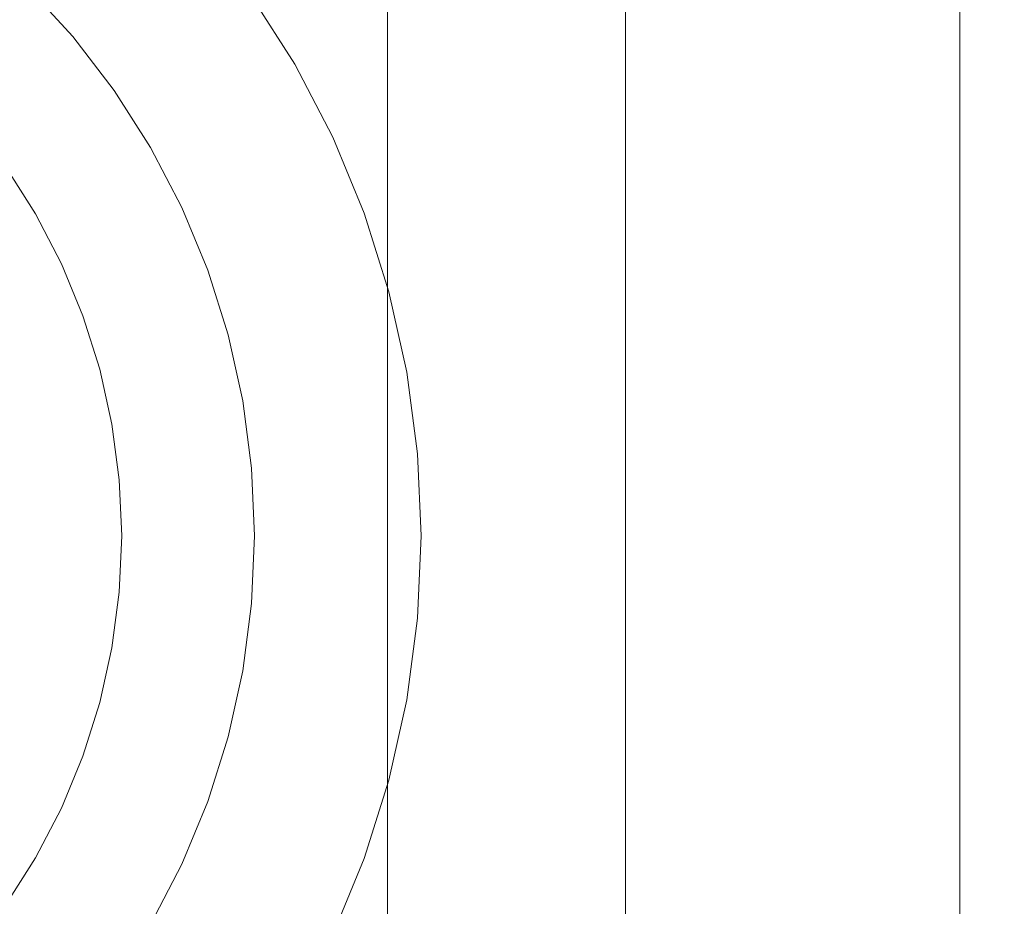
# Model space of a CAD drawing. Header units: millimetres. Extents: x -148 to 148, y -92 to 92.
# Tile 33 of 49: x 98 to 113, y -69 to -56. Entities that reach past the tile are written whole.
import ezdxf

# ---------------------------------------------------------------- set-up
doc = ezdxf.new("R2010")
doc.units = ezdxf.units.MM
doc.header["$LTSCALE"] = 25.4
doc.layers.add('Lighting-Moving Light', color=7, linetype='Continuous', lineweight=5, true_color=0x000000)

# ---------------------------------------------------------------- blocks, each defined once
blk = doc.blocks.new('Group-1')
at = {"layer": 'Lighting-Moving Light', "color": 7, "linetype": 'Continuous', "lineweight": 5, "transparency": 33554687}
for points, invisible_edges in [([(-1900.624, -1384.88, -99.966), (-1909.124, -1376.38, -108.466), (-1909.124, -1209.38, -108.466), (-1900.624, -1200.88, -99.966)], 8), ([(-1900.623, -1200.88, -99.965), (-1900.623, -1384.88, -99.965), (-1900.624, -1384.88, -99.966)], 8), ([(-1900.624, -1200.88, -99.966), (-1900.623, -1200.88, -99.965), (-1900.624, -1384.88, -99.966)], 10), ([(-1900.623, -1200.88, -21.465), (-1900.623, -1384.88, -21.465), (-1900.623, -1243.669, -47.544), (-1900.623, -1216.036, -47.544)], 10), ([(-1900.623, -1342.091, -77.387), (-1900.623, -1369.725, -77.387), (-1900.623, -1384.88, -99.965), (-1900.623, -1200.88, -99.965)], 10), ([(-1900.623, -1342.091, -47.544), (-1900.623, -1243.669, -77.387), (-1900.623, -1243.669, -47.544), (-1900.623, -1384.88, -21.465)], 13), ([(-1896.102, -1369.685, -77.387), (-1900.623, -1369.725, -77.387), (-1900.623, -1342.091, -77.387), (-1893.791, -1341.972, -77.387)], 8), ([(-1893.791, -1341.972, -47.544), (-1900.623, -1342.091, -47.544), (-1900.623, -1369.725, -47.544), (-1896.102, -1369.685, -47.544)], 8), ([(-1900.623, -1384.88, -21.465), (-1900.623, -1369.725, -47.544), (-1900.623, -1342.091, -47.544)], 9), ([(-1914.593, -1345.412, -16.465), (-1913.624, -1346.156, -16.465), (-1912.724, -1346.981, -16.465), (-1922.623, -1356.88, -16.465)], 12), ([(-1912.724, -1346.981, -16.465), (-1911.899, -1347.881, -16.465), (-1911.155, -1348.85, -16.465), (-1922.623, -1356.88, -16.465)], 12), ([(-1911.899, -1347.881, -16.465), (-1912.724, -1346.981, -16.465), (-1914.472, -1348.728, -1.637), (-1913.792, -1349.47, -1.637)], 10), ([(-1911.155, -1348.85, -16.465), (-1911.899, -1347.881, -16.465), (-1913.792, -1349.47, -1.637), (-1913.18, -1350.268, -1.637)], 10), ([(-1914.571, -1348.828, -1.162), (-1913.9, -1349.561, -1.162), (-1913.854, -1349.522, -1.316), (-1914.529, -1348.786, -1.316)], 15), ([(-1914.529, -1348.786, -1.316), (-1913.854, -1349.522, -1.316), (-1913.818, -1349.492, -1.475), (-1914.496, -1348.752, -1.475)], 15), ([(-1914.496, -1348.752, -1.475), (-1913.818, -1349.492, -1.475), (-1913.792, -1349.47, -1.637), (-1914.472, -1348.728, -1.637)], 11), ([(-1911.155, -1348.85, -16.465), (-1910.499, -1349.88, -16.465), (-1909.935, -1350.964, -16.465), (-1922.623, -1356.88, -16.465)], 12), ([(-1914.683, -1348.939, -0.872), (-1914.021, -1349.662, -0.872), (-1913.956, -1349.607, -1.014), (-1914.623, -1348.88, -1.014)], 15), ([(-1914.623, -1348.88, -1.014), (-1913.956, -1349.607, -1.014), (-1913.9, -1349.561, -1.162), (-1914.571, -1348.828, -1.162)], 15), ([(-1910.499, -1349.88, -16.465), (-1911.155, -1348.85, -16.465), (-1913.18, -1350.268, -1.637), (-1912.639, -1351.116, -1.637)], 10), ([(-1914.826, -1349.083, -0.611), (-1914.176, -1349.792, -0.611), (-1914.094, -1349.723, -0.737), (-1914.75, -1349.007, -0.737)], 15), ([(-1914.75, -1349.007, -0.737), (-1914.094, -1349.723, -0.737), (-1914.021, -1349.662, -0.872), (-1914.683, -1348.939, -0.872)], 15), ([(-1914.998, -1349.255, -0.387), (-1914.362, -1349.948, -0.387), (-1914.266, -1349.867, -0.494), (-1914.909, -1349.165, -0.494)], 15), ([(-1914.909, -1349.165, -0.494), (-1914.266, -1349.867, -0.494), (-1914.176, -1349.792, -0.611), (-1914.826, -1349.083, -0.611)], 15), ([(-1915.193, -1349.45, -0.206), (-1914.574, -1350.126, -0.206), (-1914.465, -1350.035, -0.291), (-1915.093, -1349.35, -0.291)], 15), ([(-1915.093, -1349.35, -0.291), (-1914.465, -1350.035, -0.291), (-1914.362, -1349.948, -0.387), (-1914.998, -1349.255, -0.387)], 15), ([(-1915.298, -1349.555, -0.134), (-1914.688, -1350.222, -0.134), (-1914.574, -1350.126, -0.206), (-1915.193, -1349.45, -0.206)], 15), ([(-1913.854, -1349.522, -1.316), (-1913.246, -1350.314, -1.316), (-1913.208, -1350.287, -1.475), (-1913.818, -1349.492, -1.475)], 15), ([(-1913.818, -1349.492, -1.475), (-1913.208, -1350.287, -1.475), (-1913.18, -1350.268, -1.637), (-1913.792, -1349.47, -1.637)], 11), ([(-1914.094, -1349.723, -0.737), (-1913.503, -1350.494, -0.737), (-1913.424, -1350.439, -0.872), (-1914.021, -1349.662, -0.872)], 15), ([(-1914.021, -1349.662, -0.872), (-1913.424, -1350.439, -0.872), (-1913.355, -1350.39, -1.014), (-1913.956, -1349.607, -1.014)], 15), ([(-1913.956, -1349.607, -1.014), (-1913.355, -1350.39, -1.014), (-1913.295, -1350.349, -1.162), (-1913.9, -1349.561, -1.162)], 15), ([(-1913.9, -1349.561, -1.162), (-1913.295, -1350.349, -1.162), (-1913.246, -1350.314, -1.316), (-1913.854, -1349.522, -1.316)], 15), ([(-1914.266, -1349.867, -0.494), (-1913.686, -1350.622, -0.494), (-1913.59, -1350.555, -0.611), (-1914.176, -1349.792, -0.611)], 15), ([(-1914.176, -1349.792, -0.611), (-1913.59, -1350.555, -0.611), (-1913.503, -1350.494, -0.737), (-1914.094, -1349.723, -0.737)], 15), ([(-1914.465, -1350.035, -0.291), (-1913.9, -1350.772, -0.291), (-1913.789, -1350.695, -0.387), (-1914.362, -1349.948, -0.387)], 15), ([(-1914.362, -1349.948, -0.387), (-1913.789, -1350.695, -0.387), (-1913.686, -1350.622, -0.494), (-1914.266, -1349.867, -0.494)], 15), ([(-1909.935, -1350.964, -16.465), (-1910.499, -1349.88, -16.465), (-1912.639, -1351.116, -1.637), (-1912.175, -1352.008, -1.637)], 10), ([(-1914.574, -1350.126, -0.206), (-1914.016, -1350.853, -0.206), (-1913.9, -1350.772, -0.291), (-1914.465, -1350.035, -0.291)], 15), ([(-1914.806, -1350.321, -0.074), (-1914.264, -1351.027, -0.074), (-1914.138, -1350.939, -0.134), (-1914.688, -1350.222, -0.134)], 15), ([(-1914.688, -1350.222, -0.134), (-1914.138, -1350.939, -0.134), (-1914.016, -1350.853, -0.206), (-1914.574, -1350.126, -0.206)], 15), ([(-1914.927, -1350.422, -0.027), (-1914.394, -1351.118, -0.027), (-1914.264, -1351.027, -0.074), (-1914.806, -1350.321, -0.074)], 15), ([(-1913.424, -1350.439, -0.872), (-1912.898, -1351.265, -0.872), (-1912.825, -1351.223, -1.014), (-1913.355, -1350.39, -1.014)], 15), ([(-1913.355, -1350.39, -1.014), (-1912.825, -1351.223, -1.014), (-1912.762, -1351.187, -1.162), (-1913.295, -1350.349, -1.162)], 15), ([(-1913.295, -1350.349, -1.162), (-1912.762, -1351.187, -1.162), (-1912.71, -1351.157, -1.316), (-1913.246, -1350.314, -1.316)], 15), ([(-1913.246, -1350.314, -1.316), (-1912.71, -1351.157, -1.316), (-1912.669, -1351.133, -1.475), (-1913.208, -1350.287, -1.475)], 15), ([(-1913.208, -1350.287, -1.475), (-1912.669, -1351.133, -1.475), (-1912.639, -1351.116, -1.637), (-1913.18, -1350.268, -1.637)], 11), ([(-1915.177, -1350.632, 0.028), (-1914.661, -1351.305, 0.028), (-1914.526, -1351.211, 0.007), (-1915.051, -1350.526, 0.007)], 15), ([(-1915.051, -1350.526, 0.007), (-1914.526, -1351.211, 0.007), (-1914.394, -1351.118, -0.027), (-1914.927, -1350.422, -0.027)], 15), ([(-1913.59, -1350.555, -0.611), (-1913.074, -1351.367, -0.611), (-1912.981, -1351.313, -0.737), (-1913.503, -1350.494, -0.737)], 15), ([(-1913.503, -1350.494, -0.737), (-1912.981, -1351.313, -0.737), (-1912.898, -1351.265, -0.872), (-1913.424, -1350.439, -0.872)], 15), ([(-1913.789, -1350.695, -0.387), (-1913.284, -1351.488, -0.387), (-1913.175, -1351.425, -0.494), (-1913.686, -1350.622, -0.494)], 15), ([(-1913.686, -1350.622, -0.494), (-1913.175, -1351.425, -0.494), (-1913.074, -1351.367, -0.611), (-1913.59, -1350.555, -0.611)], 15), ([(-1914.016, -1350.853, -0.206), (-1913.523, -1351.626, -0.206), (-1913.401, -1351.555, -0.291), (-1913.9, -1350.772, -0.291)], 15), ([(-1913.9, -1350.772, -0.291), (-1913.401, -1351.555, -0.291), (-1913.284, -1351.488, -0.387), (-1913.789, -1350.695, -0.387)], 15), ([(-1909.935, -1350.964, -16.465), (-1909.468, -1352.092, -16.465), (-1909.101, -1353.257, -16.465), (-1922.623, -1356.88, -16.465)], 12), ([(-1914.264, -1351.027, -0.074), (-1913.785, -1351.778, -0.074), (-1913.652, -1351.701, -0.134), (-1914.138, -1350.939, -0.134)], 15), ([(-1914.138, -1350.939, -0.134), (-1913.652, -1351.701, -0.134), (-1913.523, -1351.626, -0.206), (-1914.016, -1350.853, -0.206)], 15), ([(-1909.468, -1352.092, -16.465), (-1909.935, -1350.964, -16.465), (-1912.175, -1352.008, -1.637), (-1911.79, -1352.937, -1.637)], 10), ([(-1914.526, -1351.211, 0.007), (-1914.063, -1351.938, 0.007), (-1913.923, -1351.857, -0.027), (-1914.394, -1351.118, -0.027)], 15), ([(-1914.394, -1351.118, -0.027), (-1913.923, -1351.857, -0.027), (-1913.785, -1351.778, -0.074), (-1914.264, -1351.027, -0.074)], 15), ([(-1912.669, -1351.133, -1.475), (-1912.206, -1352.023, -1.475), (-1912.175, -1352.008, -1.637), (-1912.639, -1351.116, -1.637)], 11), ([(-1914.661, -1351.305, 0.028), (-1914.205, -1352.02, 0.028), (-1914.063, -1351.938, 0.007), (-1914.526, -1351.211, 0.007)], 15), ([(-1912.981, -1351.313, -0.737), (-1912.532, -1352.175, -0.737), (-1912.445, -1352.134, -0.872), (-1912.898, -1351.265, -0.872)], 15), ([(-1912.898, -1351.265, -0.872), (-1912.445, -1352.134, -0.872), (-1912.369, -1352.099, -1.014), (-1912.825, -1351.223, -1.014)], 15), ([(-1912.825, -1351.223, -1.014), (-1912.369, -1352.099, -1.014), (-1912.303, -1352.068, -1.162), (-1912.762, -1351.187, -1.162)], 15), ([(-1912.762, -1351.187, -1.162), (-1912.303, -1352.068, -1.162), (-1912.249, -1352.042, -1.316), (-1912.71, -1351.157, -1.316)], 15), ([(-1912.71, -1351.157, -1.316), (-1912.249, -1352.042, -1.316), (-1912.206, -1352.023, -1.475), (-1912.669, -1351.133, -1.475)], 15), ([(-1913.963, -1352.842, 0.035), (-1914.348, -1352.102, 0.035), (-1914.796, -1351.399, 0.035), (-1922.623, -1356.88, 0.035)], 12), ([(-1914.796, -1351.399, 0.035), (-1914.348, -1352.102, 0.035), (-1914.205, -1352.02, 0.028), (-1914.661, -1351.305, 0.028)], 14), ([(-1913.175, -1351.425, -0.494), (-1912.735, -1352.269, -0.494), (-1912.629, -1352.22, -0.611), (-1913.074, -1351.367, -0.611)], 15), ([(-1913.074, -1351.367, -0.611), (-1912.629, -1352.22, -0.611), (-1912.532, -1352.175, -0.737), (-1912.981, -1351.313, -0.737)], 15), ([(-1913.523, -1351.626, -0.206), (-1913.1, -1352.44, -0.206), (-1912.972, -1352.38, -0.291), (-1913.401, -1351.555, -0.291)], 15), ([(-1913.401, -1351.555, -0.291), (-1912.972, -1352.38, -0.291), (-1912.85, -1352.323, -0.387), (-1913.284, -1351.488, -0.387)], 15), ([(-1913.284, -1351.488, -0.387), (-1912.85, -1352.323, -0.387), (-1912.735, -1352.269, -0.494), (-1913.175, -1351.425, -0.494)], 15), ([(-1913.785, -1351.778, -0.074), (-1913.374, -1352.567, -0.074), (-1913.235, -1352.502, -0.134), (-1913.652, -1351.701, -0.134)], 15), ([(-1913.652, -1351.701, -0.134), (-1913.235, -1352.502, -0.134), (-1913.1, -1352.44, -0.206), (-1913.523, -1351.626, -0.206)], 15), ([(-1914.063, -1351.938, 0.007), (-1913.665, -1352.703, 0.007), (-1913.518, -1352.634, -0.027), (-1913.923, -1351.857, -0.027)], 15), ([(-1913.923, -1351.857, -0.027), (-1913.518, -1352.634, -0.027), (-1913.374, -1352.567, -0.074), (-1913.785, -1351.778, -0.074)], 15), ([(-1914.205, -1352.02, 0.028), (-1913.813, -1352.772, 0.028), (-1913.665, -1352.703, 0.007), (-1914.063, -1351.938, 0.007)], 15), ([(-1914.348, -1352.102, 0.035), (-1913.963, -1352.842, 0.035), (-1913.813, -1352.772, 0.028), (-1914.205, -1352.02, 0.028)], 14), ([(-1912.532, -1352.175, -0.737), (-1912.161, -1353.072, -0.737), (-1912.071, -1353.039, -0.872), (-1912.445, -1352.134, -0.872)], 15), ([(-1912.445, -1352.134, -0.872), (-1912.071, -1353.039, -0.872), (-1911.991, -1353.01, -1.014), (-1912.369, -1352.099, -1.014)], 15), ([(-1912.369, -1352.099, -1.014), (-1911.991, -1353.01, -1.014), (-1911.923, -1352.986, -1.162), (-1912.303, -1352.068, -1.162)], 15), ([(-1912.303, -1352.068, -1.162), (-1911.923, -1352.986, -1.162), (-1911.866, -1352.965, -1.316), (-1912.249, -1352.042, -1.316)], 15), ([(-1912.249, -1352.042, -1.316), (-1911.866, -1352.965, -1.316), (-1911.822, -1352.949, -1.475), (-1912.206, -1352.023, -1.475)], 15), ([(-1912.206, -1352.023, -1.475), (-1911.822, -1352.949, -1.475), (-1911.79, -1352.937, -1.637), (-1912.175, -1352.008, -1.637)], 11), ([(-1909.101, -1353.257, -16.465), (-1909.468, -1352.092, -16.465), (-1911.79, -1352.937, -1.637), (-1911.488, -1353.897, -1.637)], 10), ([(-1912.85, -1352.323, -0.387), (-1912.49, -1353.192, -0.387), (-1912.371, -1353.149, -0.494), (-1912.735, -1352.269, -0.494)], 15), ([(-1912.735, -1352.269, -0.494), (-1912.371, -1353.149, -0.494), (-1912.261, -1353.109, -0.611), (-1912.629, -1352.22, -0.611)], 15), ([(-1912.629, -1352.22, -0.611), (-1912.261, -1353.109, -0.611), (-1912.161, -1353.072, -0.737), (-1912.532, -1352.175, -0.737)], 15), ([(-1913.235, -1352.502, -0.134), (-1912.889, -1353.337, -0.134), (-1912.749, -1353.286, -0.206), (-1913.1, -1352.44, -0.206)], 15), ([(-1913.1, -1352.44, -0.206), (-1912.749, -1353.286, -0.206), (-1912.616, -1353.238, -0.291), (-1912.972, -1352.38, -0.291)], 15), ([(-1912.972, -1352.38, -0.291), (-1912.616, -1353.238, -0.291), (-1912.49, -1353.192, -0.387), (-1912.85, -1352.323, -0.387)], 15), ([(-1913.518, -1352.634, -0.027), (-1913.183, -1353.444, -0.027), (-1913.034, -1353.39, -0.074), (-1913.374, -1352.567, -0.074)], 15), ([(-1913.374, -1352.567, -0.074), (-1913.034, -1353.39, -0.074), (-1912.889, -1353.337, -0.134), (-1913.235, -1352.502, -0.134)], 15), ([(-1913.813, -1352.772, 0.028), (-1913.489, -1353.556, 0.028), (-1913.335, -1353.499, 0.007), (-1913.665, -1352.703, 0.007)], 15), ([(-1913.665, -1352.703, 0.007), (-1913.335, -1353.499, 0.007), (-1913.183, -1353.444, -0.027), (-1913.518, -1352.634, -0.027)], 15), ([(-1913.393, -1354.407, 0.035), (-1913.644, -1353.612, 0.035), (-1913.963, -1352.842, 0.035), (-1922.623, -1356.88, 0.035)], 12), ([(-1913.963, -1352.842, 0.035), (-1913.644, -1353.612, 0.035), (-1913.489, -1353.556, 0.028), (-1913.813, -1352.772, 0.028)], 14), ([(-1912.071, -1353.039, -0.872), (-1911.776, -1353.974, -0.872), (-1911.694, -1353.952, -1.014), (-1911.991, -1353.01, -1.014)], 15), ([(-1911.991, -1353.01, -1.014), (-1911.694, -1353.952, -1.014), (-1911.624, -1353.933, -1.162), (-1911.923, -1352.986, -1.162)], 15), ([(-1911.923, -1352.986, -1.162), (-1911.624, -1353.933, -1.162), (-1911.566, -1353.918, -1.316), (-1911.866, -1352.965, -1.316)], 15), ([(-1911.866, -1352.965, -1.316), (-1911.566, -1353.918, -1.316), (-1911.521, -1353.905, -1.475), (-1911.822, -1352.949, -1.475)], 15), ([(-1911.822, -1352.949, -1.475), (-1911.521, -1353.905, -1.475), (-1911.488, -1353.897, -1.637), (-1911.79, -1352.937, -1.637)], 11), ([(-1912.49, -1353.192, -0.387), (-1912.207, -1354.089, -0.387), (-1912.085, -1354.057, -0.494), (-1912.371, -1353.149, -0.494)], 15), ([(-1912.371, -1353.149, -0.494), (-1912.085, -1354.057, -0.494), (-1911.972, -1354.026, -0.611), (-1912.261, -1353.109, -0.611)], 15), ([(-1912.261, -1353.109, -0.611), (-1911.972, -1354.026, -0.611), (-1911.869, -1353.999, -0.737), (-1912.161, -1353.072, -0.737)], 15), ([(-1912.161, -1353.072, -0.737), (-1911.869, -1353.999, -0.737), (-1911.776, -1353.974, -0.872), (-1912.071, -1353.039, -0.872)], 15), ([(-1909.101, -1353.257, -16.465), (-1908.836, -1354.449, -16.465), (-1908.677, -1355.66, -16.465), (-1922.623, -1356.88, -16.465)], 12), ([(-1912.889, -1353.337, -0.134), (-1912.617, -1354.199, -0.134), (-1912.474, -1354.161, -0.206), (-1912.749, -1353.286, -0.206)], 15), ([(-1912.749, -1353.286, -0.206), (-1912.474, -1354.161, -0.206), (-1912.337, -1354.124, -0.291), (-1912.616, -1353.238, -0.291)], 15), ([(-1912.616, -1353.238, -0.291), (-1912.337, -1354.124, -0.291), (-1912.207, -1354.089, -0.387), (-1912.49, -1353.192, -0.387)], 15), ([(-1908.836, -1354.449, -16.465), (-1909.101, -1353.257, -16.465), (-1911.488, -1353.897, -1.637), (-1911.27, -1354.878, -1.637)], 10), ([(-1913.335, -1353.499, 0.007), (-1913.075, -1354.322, 0.007), (-1912.919, -1354.28, -0.027), (-1913.183, -1353.444, -0.027)], 15), ([(-1913.183, -1353.444, -0.027), (-1912.919, -1354.28, -0.027), (-1912.766, -1354.239, -0.074), (-1913.034, -1353.39, -0.074)], 15), ([(-1913.034, -1353.39, -0.074), (-1912.766, -1354.239, -0.074), (-1912.617, -1354.199, -0.134), (-1912.889, -1353.337, -0.134)], 15), ([(-1913.644, -1353.612, 0.035), (-1913.393, -1354.407, 0.035), (-1913.234, -1354.364, 0.028), (-1913.489, -1353.556, 0.028)], 14), ([(-1913.489, -1353.556, 0.028), (-1913.234, -1354.364, 0.028), (-1913.075, -1354.322, 0.007), (-1913.335, -1353.499, 0.007)], 15), ([(-1911.566, -1353.918, -1.316), (-1911.35, -1354.893, -1.316), (-1911.303, -1354.884, -1.475), (-1911.521, -1353.905, -1.475)], 15), ([(-1911.521, -1353.905, -1.475), (-1911.303, -1354.884, -1.475), (-1911.27, -1354.878, -1.637), (-1911.488, -1353.897, -1.637)], 11), ([(-1912.085, -1354.057, -0.494), (-1911.879, -1354.986, -0.494), (-1911.764, -1354.965, -0.611), (-1911.972, -1354.026, -0.611)], 15), ([(-1911.972, -1354.026, -0.611), (-1911.764, -1354.965, -0.611), (-1911.658, -1354.947, -0.737), (-1911.869, -1353.999, -0.737)], 15), ([(-1911.869, -1353.999, -0.737), (-1911.658, -1354.947, -0.737), (-1911.564, -1354.93, -0.872), (-1911.776, -1353.974, -0.872)], 15), ([(-1911.776, -1353.974, -0.872), (-1911.564, -1354.93, -0.872), (-1911.481, -1354.916, -1.014), (-1911.694, -1353.952, -1.014)], 15), ([(-1911.694, -1353.952, -1.014), (-1911.481, -1354.916, -1.014), (-1911.409, -1354.903, -1.162), (-1911.624, -1353.933, -1.162)], 15), ([(-1911.624, -1353.933, -1.162), (-1911.409, -1354.903, -1.162), (-1911.35, -1354.893, -1.316), (-1911.566, -1353.918, -1.316)], 15), ([(-1912.766, -1354.239, -0.074), (-1912.573, -1355.108, -0.074), (-1912.422, -1355.081, -0.134), (-1912.617, -1354.199, -0.134)], 15), ([(-1912.617, -1354.199, -0.134), (-1912.422, -1355.081, -0.134), (-1912.275, -1355.056, -0.206), (-1912.474, -1354.161, -0.206)], 15), ([(-1912.474, -1354.161, -0.206), (-1912.275, -1355.056, -0.206), (-1912.136, -1355.031, -0.291), (-1912.337, -1354.124, -0.291)], 15), ([(-1912.337, -1354.124, -0.291), (-1912.136, -1355.031, -0.291), (-1912.003, -1355.008, -0.387), (-1912.207, -1354.089, -0.387)], 15), ([(-1912.207, -1354.089, -0.387), (-1912.003, -1355.008, -0.387), (-1911.879, -1354.986, -0.494), (-1912.085, -1354.057, -0.494)], 15), ([(-1913.234, -1354.364, 0.028), (-1913.05, -1355.192, 0.028), (-1912.889, -1355.164, 0.007), (-1913.075, -1354.322, 0.007)], 15), ([(-1913.075, -1354.322, 0.007), (-1912.889, -1355.164, 0.007), (-1912.729, -1355.136, -0.027), (-1912.919, -1354.28, -0.027)], 15), ([(-1912.919, -1354.28, -0.027), (-1912.729, -1355.136, -0.027), (-1912.573, -1355.108, -0.074), (-1912.766, -1354.239, -0.074)], 15), ([(-1913.104, -1356.048, 0.035), (-1913.213, -1355.221, 0.035), (-1913.393, -1354.407, 0.035), (-1922.623, -1356.88, 0.035)], 12), ([(-1913.393, -1354.407, 0.035), (-1913.213, -1355.221, 0.035), (-1913.05, -1355.192, 0.028), (-1913.234, -1354.364, 0.028)], 14), ([(-1908.677, -1355.66, -16.465), (-1908.836, -1354.449, -16.465), (-1911.27, -1354.878, -1.637), (-1911.139, -1355.876, -1.637)], 10), ([(-1911.658, -1354.947, -0.737), (-1911.532, -1355.91, -0.737), (-1911.436, -1355.902, -0.872), (-1911.564, -1354.93, -0.872)], 15), ([(-1911.564, -1354.93, -0.872), (-1911.436, -1355.902, -0.872), (-1911.352, -1355.894, -1.014), (-1911.481, -1354.916, -1.014)], 15), ([(-1911.481, -1354.916, -1.014), (-1911.352, -1355.894, -1.014), (-1911.279, -1355.888, -1.162), (-1911.409, -1354.903, -1.162)], 15), ([(-1911.409, -1354.903, -1.162), (-1911.279, -1355.888, -1.162), (-1911.22, -1355.883, -1.316), (-1911.35, -1354.893, -1.316)], 15), ([(-1911.35, -1354.893, -1.316), (-1911.22, -1355.883, -1.316), (-1911.173, -1355.879, -1.475), (-1911.303, -1354.884, -1.475)], 15), ([(-1911.303, -1354.884, -1.475), (-1911.173, -1355.879, -1.475), (-1911.139, -1355.876, -1.637), (-1911.27, -1354.878, -1.637)], 11), ([(-1912.422, -1355.081, -0.134), (-1912.304, -1355.977, -0.134), (-1912.156, -1355.965, -0.206), (-1912.275, -1355.056, -0.206)], 15), ([(-1912.275, -1355.056, -0.206), (-1912.156, -1355.965, -0.206), (-1912.014, -1355.952, -0.291), (-1912.136, -1355.031, -0.291)], 15), ([(-1912.136, -1355.031, -0.291), (-1912.014, -1355.952, -0.291), (-1911.88, -1355.94, -0.387), (-1912.003, -1355.008, -0.387)], 15), ([(-1912.003, -1355.008, -0.387), (-1911.88, -1355.94, -0.387), (-1911.755, -1355.929, -0.494), (-1911.879, -1354.986, -0.494)], 15), ([(-1911.879, -1354.986, -0.494), (-1911.755, -1355.929, -0.494), (-1911.638, -1355.919, -0.611), (-1911.764, -1354.965, -0.611)], 15), ([(-1911.764, -1354.965, -0.611), (-1911.638, -1355.919, -0.611), (-1911.532, -1355.91, -0.737), (-1911.658, -1354.947, -0.737)], 15), ([(-1913.213, -1355.221, 0.035), (-1913.104, -1356.048, 0.035), (-1912.94, -1356.033, 0.028), (-1913.05, -1355.192, 0.028)], 14), ([(-1913.05, -1355.192, 0.028), (-1912.94, -1356.033, 0.028), (-1912.776, -1356.019, 0.007), (-1912.889, -1355.164, 0.007)], 15), ([(-1912.889, -1355.164, 0.007), (-1912.776, -1356.019, 0.007), (-1912.615, -1356.005, -0.027), (-1912.729, -1355.136, -0.027)], 15), ([(-1912.729, -1355.136, -0.027), (-1912.615, -1356.005, -0.027), (-1912.457, -1355.991, -0.074), (-1912.573, -1355.108, -0.074)], 15), ([(-1912.573, -1355.108, -0.074), (-1912.457, -1355.991, -0.074), (-1912.304, -1355.977, -0.134), (-1912.422, -1355.081, -0.134)], 15), ([(-1908.677, -1355.66, -16.465), (-1908.623, -1356.88, -16.465), (-1908.677, -1358.101, -16.465), (-1922.623, -1356.88, -16.465)], 12), ([(-1908.623, -1356.88, -16.465), (-1908.677, -1355.66, -16.465), (-1911.139, -1355.876, -1.637), (-1911.095, -1356.88, -1.637)], 10), ([(-1912.156, -1355.965, -0.206), (-1912.116, -1356.88, -0.206), (-1911.974, -1356.88, -0.291), (-1912.014, -1355.952, -0.291)], 15), ([(-1912.014, -1355.952, -0.291), (-1911.974, -1356.88, -0.291), (-1911.839, -1356.88, -0.387), (-1911.88, -1355.94, -0.387)], 15), ([(-1911.88, -1355.94, -0.387), (-1911.839, -1356.88, -0.387), (-1911.713, -1356.88, -0.494), (-1911.755, -1355.929, -0.494)], 15), ([(-1911.755, -1355.929, -0.494), (-1911.713, -1356.88, -0.494), (-1911.596, -1356.88, -0.611), (-1911.638, -1355.919, -0.611)], 15), ([(-1911.638, -1355.919, -0.611), (-1911.596, -1356.88, -0.611), (-1911.489, -1356.88, -0.737), (-1911.532, -1355.91, -0.737)], 15), ([(-1911.532, -1355.91, -0.737), (-1911.489, -1356.88, -0.737), (-1911.393, -1356.88, -0.872), (-1911.436, -1355.902, -0.872)], 15), ([(-1911.436, -1355.902, -0.872), (-1911.393, -1356.88, -0.872), (-1911.309, -1356.88, -1.014), (-1911.352, -1355.894, -1.014)], 15), ([(-1911.352, -1355.894, -1.014), (-1911.309, -1356.88, -1.014), (-1911.236, -1356.88, -1.162), (-1911.279, -1355.888, -1.162)], 15), ([(-1911.279, -1355.888, -1.162), (-1911.236, -1356.88, -1.162), (-1911.176, -1356.88, -1.316), (-1911.22, -1355.883, -1.316)], 15), ([(-1911.22, -1355.883, -1.316), (-1911.176, -1356.88, -1.316), (-1911.129, -1356.88, -1.475), (-1911.173, -1355.879, -1.475)], 15), ([(-1911.173, -1355.879, -1.475), (-1911.129, -1356.88, -1.475), (-1911.095, -1356.88, -1.637), (-1911.139, -1355.876, -1.637)], 11), ([(-1913.104, -1357.713, 0.035), (-1913.068, -1356.88, 0.035), (-1913.104, -1356.048, 0.035), (-1922.623, -1356.88, 0.035)], 12), ([(-1913.104, -1356.048, 0.035), (-1913.068, -1356.88, 0.035), (-1912.903, -1356.88, 0.028), (-1912.94, -1356.033, 0.028)], 14), ([(-1912.94, -1356.033, 0.028), (-1912.903, -1356.88, 0.028), (-1912.739, -1356.88, 0.007), (-1912.776, -1356.019, 0.007)], 15), ([(-1912.776, -1356.019, 0.007), (-1912.739, -1356.88, 0.007), (-1912.577, -1356.88, -0.027), (-1912.615, -1356.005, -0.027)], 15), ([(-1912.615, -1356.005, -0.027), (-1912.577, -1356.88, -0.027), (-1912.418, -1356.88, -0.074), (-1912.457, -1355.991, -0.074)], 15), ([(-1912.457, -1355.991, -0.074), (-1912.418, -1356.88, -0.074), (-1912.264, -1356.88, -0.134), (-1912.304, -1355.977, -0.134)], 15), ([(-1912.304, -1355.977, -0.134), (-1912.264, -1356.88, -0.134), (-1912.116, -1356.88, -0.206), (-1912.156, -1355.965, -0.206)], 15), ([(-1914.796, -1362.361, 0.035), (-1914.348, -1361.658, 0.035), (-1913.963, -1360.919, 0.035), (-1922.623, -1356.88, 0.035)], 12), ([(-1913.963, -1360.919, 0.035), (-1913.644, -1360.149, 0.035), (-1913.393, -1359.354, 0.035), (-1922.623, -1356.88, 0.035)], 12), ([(-1913.393, -1359.354, 0.035), (-1913.213, -1358.54, 0.035), (-1913.104, -1357.713, 0.035), (-1922.623, -1356.88, 0.035)], 12), ([(-1908.677, -1358.101, -16.465), (-1908.836, -1359.311, -16.465), (-1909.101, -1360.504, -16.465), (-1922.623, -1356.88, -16.465)], 12), ([(-1909.101, -1360.504, -16.465), (-1909.468, -1361.669, -16.465), (-1909.935, -1362.797, -16.465), (-1922.623, -1356.88, -16.465)], 12), ([(-1909.935, -1362.797, -16.465), (-1910.499, -1363.88, -16.465), (-1911.155, -1364.91, -16.465), (-1922.623, -1356.88, -16.465)], 12), ([(-1911.155, -1364.91, -16.465), (-1911.899, -1365.879, -16.465), (-1912.724, -1366.78, -16.465), (-1922.623, -1356.88, -16.465)], 12), ([(-1912.724, -1366.78, -16.465), (-1913.624, -1367.605, -16.465), (-1914.593, -1368.348, -16.465), (-1922.623, -1356.88, -16.465)], 12), ([(-1913.068, -1356.88, 0.035), (-1913.104, -1357.713, 0.035), (-1912.94, -1357.728, 0.028), (-1912.903, -1356.88, 0.028)], 14), ([(-1912.903, -1356.88, 0.028), (-1912.94, -1357.728, 0.028), (-1912.776, -1357.742, 0.007), (-1912.739, -1356.88, 0.007)], 15), ([(-1912.739, -1356.88, 0.007), (-1912.776, -1357.742, 0.007), (-1912.615, -1357.756, -0.027), (-1912.577, -1356.88, -0.027)], 15), ([(-1912.577, -1356.88, -0.027), (-1912.615, -1357.756, -0.027), (-1912.457, -1357.77, -0.074), (-1912.418, -1356.88, -0.074)], 15), ([(-1912.418, -1356.88, -0.074), (-1912.457, -1357.77, -0.074), (-1912.304, -1357.783, -0.134), (-1912.264, -1356.88, -0.134)], 15), ([(-1912.264, -1356.88, -0.134), (-1912.304, -1357.783, -0.134), (-1912.156, -1357.796, -0.206), (-1912.116, -1356.88, -0.206)], 15), ([(-1912.116, -1356.88, -0.206), (-1912.156, -1357.796, -0.206), (-1912.014, -1357.809, -0.291), (-1911.974, -1356.88, -0.291)], 15), ([(-1911.974, -1356.88, -0.291), (-1912.014, -1357.809, -0.291), (-1911.88, -1357.82, -0.387), (-1911.839, -1356.88, -0.387)], 15), ([(-1911.839, -1356.88, -0.387), (-1911.88, -1357.82, -0.387), (-1911.755, -1357.831, -0.494), (-1911.713, -1356.88, -0.494)], 15), ([(-1911.713, -1356.88, -0.494), (-1911.755, -1357.831, -0.494), (-1911.638, -1357.841, -0.611), (-1911.596, -1356.88, -0.611)], 15), ([(-1911.596, -1356.88, -0.611), (-1911.638, -1357.841, -0.611), (-1911.532, -1357.851, -0.737), (-1911.489, -1356.88, -0.737)], 15), ([(-1911.489, -1356.88, -0.737), (-1911.532, -1357.851, -0.737), (-1911.436, -1357.859, -0.872), (-1911.393, -1356.88, -0.872)], 15), ([(-1911.393, -1356.88, -0.872), (-1911.436, -1357.859, -0.872), (-1911.352, -1357.867, -1.014), (-1911.309, -1356.88, -1.014)], 15), ([(-1911.309, -1356.88, -1.014), (-1911.352, -1357.867, -1.014), (-1911.279, -1357.873, -1.162), (-1911.236, -1356.88, -1.162)], 15), ([(-1911.236, -1356.88, -1.162), (-1911.279, -1357.873, -1.162), (-1911.22, -1357.878, -1.316), (-1911.176, -1356.88, -1.316)], 15), ([(-1911.176, -1356.88, -1.316), (-1911.22, -1357.878, -1.316), (-1911.173, -1357.882, -1.475), (-1911.129, -1356.88, -1.475)], 15), ([(-1911.129, -1356.88, -1.475), (-1911.173, -1357.882, -1.475), (-1911.139, -1357.885, -1.637), (-1911.095, -1356.88, -1.637)], 11), ([(-1908.677, -1358.101, -16.465), (-1908.623, -1356.88, -16.465), (-1911.095, -1356.88, -1.637), (-1911.139, -1357.885, -1.637)], 10), ([(-1913.104, -1357.713, 0.035), (-1913.213, -1358.54, 0.035), (-1913.05, -1358.568, 0.028), (-1912.94, -1357.728, 0.028)], 14), ([(-1912.94, -1357.728, 0.028), (-1913.05, -1358.568, 0.028), (-1912.889, -1358.597, 0.007), (-1912.776, -1357.742, 0.007)], 15), ([(-1912.776, -1357.742, 0.007), (-1912.889, -1358.597, 0.007), (-1912.729, -1358.625, -0.027), (-1912.615, -1357.756, -0.027)], 15), ([(-1912.615, -1357.756, -0.027), (-1912.729, -1358.625, -0.027), (-1912.573, -1358.652, -0.074), (-1912.457, -1357.77, -0.074)], 15), ([(-1912.457, -1357.77, -0.074), (-1912.573, -1358.652, -0.074), (-1912.422, -1358.679, -0.134), (-1912.304, -1357.783, -0.134)], 15), ([(-1912.304, -1357.783, -0.134), (-1912.422, -1358.679, -0.134), (-1912.275, -1358.705, -0.206), (-1912.156, -1357.796, -0.206)], 15), ([(-1912.156, -1357.796, -0.206), (-1912.275, -1358.705, -0.206), (-1912.136, -1358.73, -0.291), (-1912.014, -1357.809, -0.291)], 15), ([(-1912.014, -1357.809, -0.291), (-1912.136, -1358.73, -0.291), (-1912.003, -1358.753, -0.387), (-1911.88, -1357.82, -0.387)], 15), ([(-1911.88, -1357.82, -0.387), (-1912.003, -1358.753, -0.387), (-1911.879, -1358.775, -0.494), (-1911.755, -1357.831, -0.494)], 15), ([(-1911.755, -1357.831, -0.494), (-1911.879, -1358.775, -0.494), (-1911.764, -1358.795, -0.611), (-1911.638, -1357.841, -0.611)], 15), ([(-1911.638, -1357.841, -0.611), (-1911.764, -1358.795, -0.611), (-1911.658, -1358.814, -0.737), (-1911.532, -1357.851, -0.737)], 15), ([(-1911.532, -1357.851, -0.737), (-1911.658, -1358.814, -0.737), (-1911.564, -1358.83, -0.872), (-1911.436, -1357.859, -0.872)], 15), ([(-1911.436, -1357.859, -0.872), (-1911.564, -1358.83, -0.872), (-1911.481, -1358.845, -1.014), (-1911.352, -1357.867, -1.014)], 15), ([(-1911.352, -1357.867, -1.014), (-1911.481, -1358.845, -1.014), (-1911.409, -1358.858, -1.162), (-1911.279, -1357.873, -1.162)], 15), ([(-1911.279, -1357.873, -1.162), (-1911.409, -1358.858, -1.162), (-1911.35, -1358.868, -1.316), (-1911.22, -1357.878, -1.316)], 15), ([(-1911.22, -1357.878, -1.316), (-1911.35, -1358.868, -1.316), (-1911.303, -1358.876, -1.475), (-1911.173, -1357.882, -1.475)], 15), ([(-1911.173, -1357.882, -1.475), (-1911.303, -1358.876, -1.475), (-1911.27, -1358.882, -1.637), (-1911.139, -1357.885, -1.637)], 11), ([(-1908.836, -1359.311, -16.465), (-1908.677, -1358.101, -16.465), (-1911.139, -1357.885, -1.637), (-1911.27, -1358.882, -1.637)], 10), ([(-1913.213, -1358.54, 0.035), (-1913.393, -1359.354, 0.035), (-1913.234, -1359.396, 0.028), (-1913.05, -1358.568, 0.028)], 14), ([(-1913.05, -1358.568, 0.028), (-1913.234, -1359.396, 0.028), (-1913.075, -1359.439, 0.007), (-1912.889, -1358.597, 0.007)], 15), ([(-1912.889, -1358.597, 0.007), (-1913.075, -1359.439, 0.007), (-1912.919, -1359.481, -0.027), (-1912.729, -1358.625, -0.027)], 15), ([(-1912.729, -1358.625, -0.027), (-1912.919, -1359.481, -0.027), (-1912.766, -1359.522, -0.074), (-1912.573, -1358.652, -0.074)], 15), ([(-1912.573, -1358.652, -0.074), (-1912.766, -1359.522, -0.074), (-1912.617, -1359.562, -0.134), (-1912.422, -1358.679, -0.134)], 15), ([(-1912.422, -1358.679, -0.134), (-1912.617, -1359.562, -0.134), (-1912.474, -1359.6, -0.206), (-1912.275, -1358.705, -0.206)], 15), ([(-1912.275, -1358.705, -0.206), (-1912.474, -1359.6, -0.206), (-1912.337, -1359.637, -0.291), (-1912.136, -1358.73, -0.291)], 15), ([(-1912.136, -1358.73, -0.291), (-1912.337, -1359.637, -0.291), (-1912.207, -1359.672, -0.387), (-1912.003, -1358.753, -0.387)], 15), ([(-1912.003, -1358.753, -0.387), (-1912.207, -1359.672, -0.387), (-1912.085, -1359.704, -0.494), (-1911.879, -1358.775, -0.494)], 15), ([(-1911.879, -1358.775, -0.494), (-1912.085, -1359.704, -0.494), (-1911.972, -1359.734, -0.611), (-1911.764, -1358.795, -0.611)], 15), ([(-1911.764, -1358.795, -0.611), (-1911.972, -1359.734, -0.611), (-1911.869, -1359.762, -0.737), (-1911.658, -1358.814, -0.737)], 15), ([(-1911.658, -1358.814, -0.737), (-1911.869, -1359.762, -0.737), (-1911.776, -1359.787, -0.872), (-1911.564, -1358.83, -0.872)], 15), ([(-1911.564, -1358.83, -0.872), (-1911.776, -1359.787, -0.872), (-1911.694, -1359.809, -1.014), (-1911.481, -1358.845, -1.014)], 15), ([(-1911.481, -1358.845, -1.014), (-1911.694, -1359.809, -1.014), (-1911.624, -1359.828, -1.162), (-1911.409, -1358.858, -1.162)], 15), ([(-1911.409, -1358.858, -1.162), (-1911.624, -1359.828, -1.162), (-1911.566, -1359.843, -1.316), (-1911.35, -1358.868, -1.316)], 15), ([(-1911.35, -1358.868, -1.316), (-1911.566, -1359.843, -1.316), (-1911.521, -1359.855, -1.475), (-1911.303, -1358.876, -1.475)], 15), ([(-1911.303, -1358.876, -1.475), (-1911.521, -1359.855, -1.475), (-1911.488, -1359.864, -1.637), (-1911.27, -1358.882, -1.637)], 11), ([(-1909.101, -1360.504, -16.465), (-1908.836, -1359.311, -16.465), (-1911.27, -1358.882, -1.637), (-1911.488, -1359.864, -1.637)], 10), ([(-1913.393, -1359.354, 0.035), (-1913.644, -1360.149, 0.035), (-1913.489, -1360.205, 0.028), (-1913.234, -1359.396, 0.028)], 14), ([(-1913.234, -1359.396, 0.028), (-1913.489, -1360.205, 0.028), (-1913.335, -1360.261, 0.007), (-1913.075, -1359.439, 0.007)], 15), ([(-1913.075, -1359.439, 0.007), (-1913.335, -1360.261, 0.007), (-1913.183, -1360.317, -0.027), (-1912.919, -1359.481, -0.027)], 15), ([(-1912.919, -1359.481, -0.027), (-1913.183, -1360.317, -0.027), (-1913.034, -1360.371, -0.074), (-1912.766, -1359.522, -0.074)], 15), ([(-1912.766, -1359.522, -0.074), (-1913.034, -1360.371, -0.074), (-1912.889, -1360.423, -0.134), (-1912.617, -1359.562, -0.134)], 15), ([(-1912.617, -1359.562, -0.134), (-1912.889, -1360.423, -0.134), (-1912.749, -1360.474, -0.206), (-1912.474, -1359.6, -0.206)], 15), ([(-1912.474, -1359.6, -0.206), (-1912.749, -1360.474, -0.206), (-1912.616, -1360.523, -0.291), (-1912.337, -1359.637, -0.291)], 15), ([(-1912.337, -1359.637, -0.291), (-1912.616, -1360.523, -0.291), (-1912.49, -1360.569, -0.387), (-1912.207, -1359.672, -0.387)], 15), ([(-1912.207, -1359.672, -0.387), (-1912.49, -1360.569, -0.387), (-1912.371, -1360.612, -0.494), (-1912.085, -1359.704, -0.494)], 15), ([(-1912.085, -1359.704, -0.494), (-1912.371, -1360.612, -0.494), (-1912.261, -1360.652, -0.611), (-1911.972, -1359.734, -0.611)], 15), ([(-1911.972, -1359.734, -0.611), (-1912.261, -1360.652, -0.611), (-1912.161, -1360.688, -0.737), (-1911.869, -1359.762, -0.737)], 15), ([(-1911.869, -1359.762, -0.737), (-1912.161, -1360.688, -0.737), (-1912.071, -1360.721, -0.872), (-1911.776, -1359.787, -0.872)], 15), ([(-1911.776, -1359.787, -0.872), (-1912.071, -1360.721, -0.872), (-1911.991, -1360.75, -1.014), (-1911.694, -1359.809, -1.014)], 15), ([(-1911.694, -1359.809, -1.014), (-1911.991, -1360.75, -1.014), (-1911.923, -1360.775, -1.162), (-1911.624, -1359.828, -1.162)], 15), ([(-1911.624, -1359.828, -1.162), (-1911.923, -1360.775, -1.162), (-1911.866, -1360.796, -1.316), (-1911.566, -1359.843, -1.316)], 15), ([(-1911.566, -1359.843, -1.316), (-1911.866, -1360.796, -1.316), (-1911.822, -1360.812, -1.475), (-1911.521, -1359.855, -1.475)], 15), ([(-1911.521, -1359.855, -1.475), (-1911.822, -1360.812, -1.475), (-1911.79, -1360.823, -1.637), (-1911.488, -1359.864, -1.637)], 11), ([(-1909.468, -1361.669, -16.465), (-1909.101, -1360.504, -16.465), (-1911.488, -1359.864, -1.637), (-1911.79, -1360.823, -1.637)], 10), ([(-1913.644, -1360.149, 0.035), (-1913.963, -1360.919, 0.035), (-1913.813, -1360.989, 0.028), (-1913.489, -1360.205, 0.028)], 14), ([(-1913.489, -1360.205, 0.028), (-1913.813, -1360.989, 0.028), (-1913.665, -1361.058, 0.007), (-1913.335, -1360.261, 0.007)], 15), ([(-1913.335, -1360.261, 0.007), (-1913.665, -1361.058, 0.007), (-1913.518, -1361.126, -0.027), (-1913.183, -1360.317, -0.027)], 15), ([(-1913.183, -1360.317, -0.027), (-1913.518, -1361.126, -0.027), (-1913.374, -1361.193, -0.074), (-1913.034, -1360.371, -0.074)], 15), ([(-1913.034, -1360.371, -0.074), (-1913.374, -1361.193, -0.074), (-1913.235, -1361.258, -0.134), (-1912.889, -1360.423, -0.134)], 15), ([(-1912.889, -1360.423, -0.134), (-1913.235, -1361.258, -0.134), (-1913.1, -1361.321, -0.206), (-1912.749, -1360.474, -0.206)], 15), ([(-1912.749, -1360.474, -0.206), (-1913.1, -1361.321, -0.206), (-1912.972, -1361.381, -0.291), (-1912.616, -1360.523, -0.291)], 15), ([(-1912.616, -1360.523, -0.291), (-1912.972, -1361.381, -0.291), (-1912.85, -1361.438, -0.387), (-1912.49, -1360.569, -0.387)], 15), ([(-1912.49, -1360.569, -0.387), (-1912.85, -1361.438, -0.387), (-1912.735, -1361.491, -0.494), (-1912.371, -1360.612, -0.494)], 15), ([(-1912.371, -1360.612, -0.494), (-1912.735, -1361.491, -0.494), (-1912.629, -1361.541, -0.611), (-1912.261, -1360.652, -0.611)], 15), ([(-1912.261, -1360.652, -0.611), (-1912.629, -1361.541, -0.611), (-1912.532, -1361.586, -0.737), (-1912.161, -1360.688, -0.737)], 15), ([(-1912.161, -1360.688, -0.737), (-1912.532, -1361.586, -0.737), (-1912.445, -1361.626, -0.872), (-1912.071, -1360.721, -0.872)], 15), ([(-1912.071, -1360.721, -0.872), (-1912.445, -1361.626, -0.872), (-1912.369, -1361.662, -1.014), (-1911.991, -1360.75, -1.014)], 15), ([(-1911.991, -1360.75, -1.014), (-1912.369, -1361.662, -1.014), (-1912.303, -1361.693, -1.162), (-1911.923, -1360.775, -1.162)], 15), ([(-1911.923, -1360.775, -1.162), (-1912.303, -1361.693, -1.162), (-1912.249, -1361.718, -1.316), (-1911.866, -1360.796, -1.316)], 15), ([(-1913.963, -1360.919, 0.035), (-1914.348, -1361.658, 0.035), (-1914.205, -1361.741, 0.028), (-1913.813, -1360.989, 0.028)], 14), ([(-1911.866, -1360.796, -1.316), (-1912.249, -1361.718, -1.316), (-1912.206, -1361.738, -1.475), (-1911.822, -1360.812, -1.475)], 15), ([(-1911.822, -1360.812, -1.475), (-1912.206, -1361.738, -1.475), (-1912.175, -1361.753, -1.637), (-1911.79, -1360.823, -1.637)], 11), ([(-1909.935, -1362.797, -16.465), (-1909.468, -1361.669, -16.465), (-1911.79, -1360.823, -1.637), (-1912.175, -1361.753, -1.637)], 10), ([(-1913.813, -1360.989, 0.028), (-1914.205, -1361.741, 0.028), (-1914.063, -1361.823, 0.007), (-1913.665, -1361.058, 0.007)], 15), ([(-1913.665, -1361.058, 0.007), (-1914.063, -1361.823, 0.007), (-1913.923, -1361.904, -0.027), (-1913.518, -1361.126, -0.027)], 15), ([(-1913.518, -1361.126, -0.027), (-1913.923, -1361.904, -0.027), (-1913.785, -1361.983, -0.074), (-1913.374, -1361.193, -0.074)], 15), ([(-1913.374, -1361.193, -0.074), (-1913.785, -1361.983, -0.074), (-1913.652, -1362.06, -0.134), (-1913.235, -1361.258, -0.134)], 15), ([(-1913.235, -1361.258, -0.134), (-1913.652, -1362.06, -0.134), (-1913.523, -1362.134, -0.206), (-1913.1, -1361.321, -0.206)], 15), ([(-1913.1, -1361.321, -0.206), (-1913.523, -1362.134, -0.206), (-1913.401, -1362.205, -0.291), (-1912.972, -1361.381, -0.291)], 15), ([(-1912.972, -1361.381, -0.291), (-1913.401, -1362.205, -0.291), (-1913.284, -1362.273, -0.387), (-1912.85, -1361.438, -0.387)], 15), ([(-1912.85, -1361.438, -0.387), (-1913.284, -1362.273, -0.387), (-1913.175, -1362.336, -0.494), (-1912.735, -1361.491, -0.494)], 15), ([(-1912.735, -1361.491, -0.494), (-1913.175, -1362.336, -0.494), (-1913.074, -1362.394, -0.611), (-1912.629, -1361.541, -0.611)], 15), ([(-1912.629, -1361.541, -0.611), (-1913.074, -1362.394, -0.611), (-1912.981, -1362.447, -0.737), (-1912.532, -1361.586, -0.737)], 15), ([(-1912.532, -1361.586, -0.737), (-1912.981, -1362.447, -0.737), (-1912.898, -1362.495, -0.872), (-1912.445, -1361.626, -0.872)], 15), ([(-1912.445, -1361.626, -0.872), (-1912.898, -1362.495, -0.872), (-1912.825, -1362.538, -1.014), (-1912.369, -1361.662, -1.014)], 15), ([(-1914.348, -1361.658, 0.035), (-1914.796, -1362.361, 0.035), (-1914.661, -1362.456, 0.028), (-1914.205, -1361.741, 0.028)], 14), ([(-1914.205, -1361.741, 0.028), (-1914.661, -1362.456, 0.028), (-1914.526, -1362.55, 0.007), (-1914.063, -1361.823, 0.007)], 15), ([(-1912.369, -1361.662, -1.014), (-1912.825, -1362.538, -1.014), (-1912.762, -1362.574, -1.162), (-1912.303, -1361.693, -1.162)], 15), ([(-1912.303, -1361.693, -1.162), (-1912.762, -1362.574, -1.162), (-1912.71, -1362.604, -1.316), (-1912.249, -1361.718, -1.316)], 15), ([(-1912.249, -1361.718, -1.316), (-1912.71, -1362.604, -1.316), (-1912.669, -1362.628, -1.475), (-1912.206, -1361.738, -1.475)], 15), ([(-1912.206, -1361.738, -1.475), (-1912.669, -1362.628, -1.475), (-1912.639, -1362.645, -1.637), (-1912.175, -1361.753, -1.637)], 11), ([(-1910.499, -1363.88, -16.465), (-1909.935, -1362.797, -16.465), (-1912.175, -1361.753, -1.637), (-1912.639, -1362.645, -1.637)], 10), ([(-1914.063, -1361.823, 0.007), (-1914.526, -1362.55, 0.007), (-1914.394, -1362.643, -0.027), (-1913.923, -1361.904, -0.027)], 15), ([(-1913.923, -1361.904, -0.027), (-1914.394, -1362.643, -0.027), (-1914.264, -1362.734, -0.074), (-1913.785, -1361.983, -0.074)], 15), ([(-1913.785, -1361.983, -0.074), (-1914.264, -1362.734, -0.074), (-1914.138, -1362.822, -0.134), (-1913.652, -1362.06, -0.134)], 15), ([(-1913.652, -1362.06, -0.134), (-1914.138, -1362.822, -0.134), (-1914.016, -1362.907, -0.206), (-1913.523, -1362.134, -0.206)], 15), ([(-1913.523, -1362.134, -0.206), (-1914.016, -1362.907, -0.206), (-1913.9, -1362.989, -0.291), (-1913.401, -1362.205, -0.291)], 15), ([(-1913.401, -1362.205, -0.291), (-1913.9, -1362.989, -0.291), (-1913.789, -1363.066, -0.387), (-1913.284, -1362.273, -0.387)], 15), ([(-1913.284, -1362.273, -0.387), (-1913.789, -1363.066, -0.387), (-1913.686, -1363.138, -0.494), (-1913.175, -1362.336, -0.494)], 15), ([(-1913.175, -1362.336, -0.494), (-1913.686, -1363.138, -0.494), (-1913.59, -1363.205, -0.611), (-1913.074, -1362.394, -0.611)], 15)]:
    blk.add_3dface(points, dxfattribs=dict(at, invisible_edges=invisible_edges))
for points in [[(-1900.623, -1200.88, -21.465), (-1905.589, -1205.846, -16.5), (-1905.589, -1379.915, -16.5), (-1900.623, -1384.88, -21.465)], [(-1905.589, -1205.846, -16.5), (-2119.658, -1205.846, -16.5), (-2119.658, -1379.915, -16.5), (-1905.589, -1379.915, -16.5)], [(-2116.123, -1209.38, -108.466), (-1909.124, -1209.38, -108.466), (-1909.124, -1376.38, -108.466), (-2116.123, -1376.38, -108.466)]]:
    blk.add_3dface(points, dxfattribs=at)
at = {"layer": 'Lighting-Moving Light', "color": 0, "flags": 1}
for tag in ['Yoke', 'Weight', 'Weight', 'Wattage', '3D_Symbol_Name', 'Candlepower', 'Body', 'Model_Name', 'Beam_Angle', 'Field_Angle', 'Remarks', 'Beam_Angle_2', 'Field_Angle_2', 'Num_Channels', 'Frame_Size', 'Device_Type', 'FixtureID', 'Frame_Size', 'Base', 'Lens', 'Inst_Type', 'Lamp']:
    blk.add_attdef(tag, (-2481.594, 128.93), '', height=0.18, dxfattribs=at)

msp = doc.modelspace()

# ---------------------------------------------------------------- block references
at = {"layer": 'Lighting-Moving Light', "color": 7, "transparency": 33554687}
msp.add_blockref('Group-1', (2012.623, 1292.88), dxfattribs=at)

doc.saveas('drawing.dxf')
